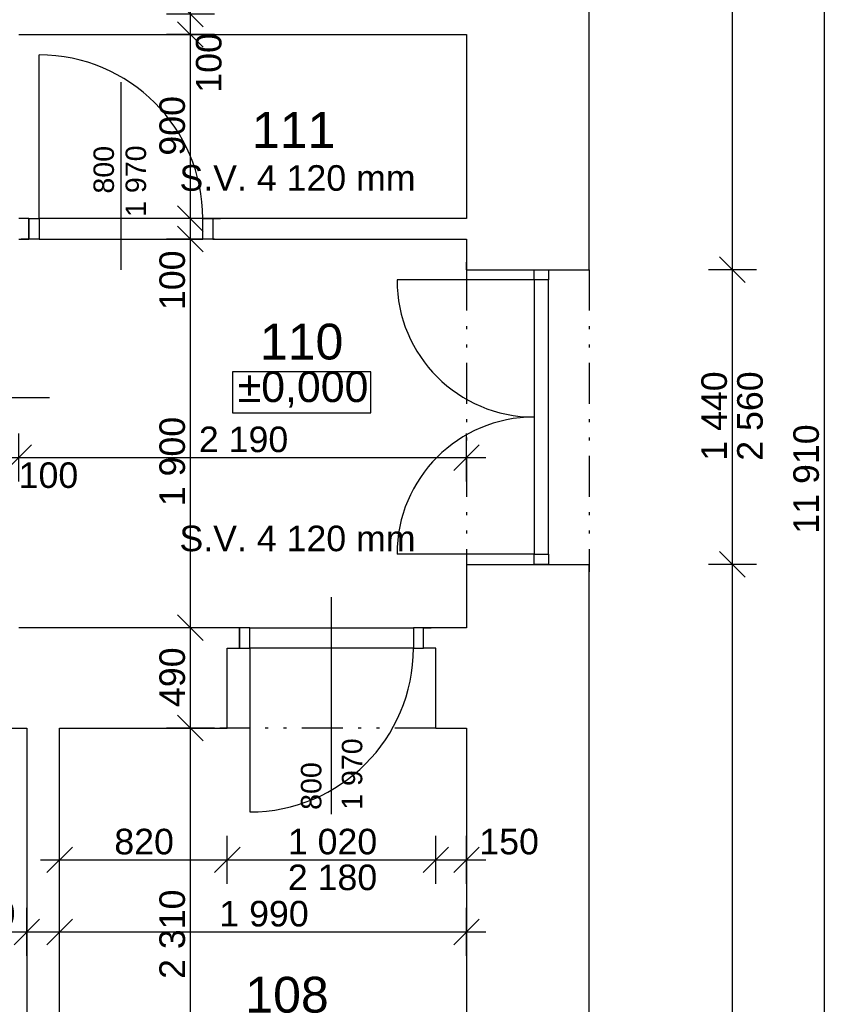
# Model space of a CAD drawing. Header units: millimetres. Extents: x -42769 to -13506, y 26197 to 41113.
# Tile 9 of 11: x -28202 to -24150, y 31055 to 35867. Entities that reach past the tile are written whole.
import ezdxf

# ---------------------------------------------------------------- set-up
doc = ezdxf.new("R2010")
doc.units = ezdxf.units.MM
doc.header["$MEASUREMENT"] = 0
doc.linetypes.add('Čerchovaná se dvěma tečkami M', pattern=[455, 200, -75, 15, -75, 15, -75])
for name, color, linetype in [('Dveře ArchiCADu', 7, 'Continuous'), ('Kóty', 7, 'Continuous'), ('SLEPAK', 7, 'Continuous'), ('Značky dveří ArchiCADu', 7, 'Continuous')]:
    doc.layers.add(name, color=color, linetype=linetype)
doc.styles.add('GENERATED_STYLE_1', font='arial.ttf')
doc.styles.add('GENERATED_STYLE_2', font='arial.ttf')
doc.dimstyles.new('GENERATED_STYLE__1', dxfattribs={"dimtxt": 125, "dimasz": 118.75, "dimexe": 0.18, "dimexo": 0, "dimgap": 0.09, "dimtad": 1, "dimtih": 1, "dimtoh": 1, "dimdec": 0, "dimzin": 0, "dimdsep": 46, "dimtxsty": 'GENERATED_STYLE_1', "dimblk": 'ARROWHEAD_6', "dimblk1": 'ARROWHEAD_6', "dimblk2": 'ARROWHEAD_6', "dimcen": 0.09, "dimclrd": 7, "dimclre": 7, "dimclrt": 7, "dimazin": 0, "dimtfac": 1, "dimtdec": 4, "dimtmove": 0, "dimatfit": 3, "dimfxl": 0, "dimtolj": 1, "dimtzin": 0, "dimarcsym": 0})
doc.dimstyles.new('GENERATED_STYLE__2', dxfattribs={"dimtxt": 125, "dimasz": 118.75, "dimexe": 0.18, "dimexo": 0, "dimgap": 0.09, "dimtad": 1, "dimdec": 0, "dimzin": 0, "dimdsep": 46, "dimtxsty": 'GENERATED_STYLE_1', "dimblk": 'ARROWHEAD_6', "dimblk1": 'ARROWHEAD_6', "dimblk2": 'ARROWHEAD_6', "dimcen": 0.09, "dimclrd": 7, "dimclre": 7, "dimclrt": 7, "dimazin": 0, "dimtfac": 1, "dimtdec": 4, "dimtmove": 0, "dimatfit": 3, "dimfxl": 0, "dimtolj": 1, "dimtzin": 0, "dimarcsym": 0})
doc.dimstyles.new('GENERATED_STYLE__3', dxfattribs={"dimtxt": 125, "dimasz": 118.75, "dimexe": 0.18, "dimexo": 0, "dimgap": 0.09, "dimtad": 1, "dimdec": 0, "dimzin": 0, "dimdsep": 46, "dimtxsty": 'GENERATED_STYLE_1', "dimblk": 'ARROWHEAD_6', "dimblk1": 'ARROWHEAD_6', "dimblk2": 'ARROWHEAD_6', "dimcen": 0.09, "dimclrd": 7, "dimclre": 7, "dimclrt": 7, "dimazin": 0, "dimtfac": 1, "dimtdec": 4, "dimtmove": 2, "dimatfit": 3, "dimfxl": 0, "dimtolj": 1, "dimtzin": 0, "dimarcsym": 0})
doc.dimstyles.new('GENERATED_STYLE__4', dxfattribs={"dimtxt": 125, "dimasz": 118.75, "dimexe": 0.18, "dimexo": 0, "dimgap": 0.09, "dimtad": 1, "dimtih": 1, "dimtoh": 1, "dimdec": 0, "dimzin": 0, "dimdsep": 46, "dimtxsty": 'GENERATED_STYLE_1', "dimblk": 'ARROWHEAD_6', "dimblk1": 'ARROWHEAD_6', "dimblk2": 'ARROWHEAD_6', "dimcen": 0.09, "dimclrd": 7, "dimclre": 7, "dimclrt": 7, "dimazin": 0, "dimtfac": 1, "dimtdec": 4, "dimtmove": 2, "dimatfit": 3, "dimfxl": 0, "dimtolj": 1, "dimtzin": 0, "dimarcsym": 0})

# ---------------------------------------------------------------- blocks, each defined once
blk = doc.blocks.new('*D14')
at = {"layer": 'Kóty', "linetype": 'Continuous'}
for p, q in [((-24779.3, 33267.7), (-24654.3, 33142.7)), ((-24599.6, 33205.2), (-24834, 33205.2)), ((-24716.8, 27655.2), (-24716.8, 33205.2)), ((-24779.3, 27717.7), (-24654.3, 27592.7)), ((-24599.6, 27655.2), (-24834, 27655.2)), ((-24716.8, 27561.4), (-24716.8, 27655.2))]:
    blk.add_line(p, q, dxfattribs=at)
at = {"layer": 'Kóty', "insert": (-24741.8, 30216.5), "char_height": 125, "attachment_point": 7, "rotation": 90, "style": 'GENERATED_STYLE_1'}
blk.add_mtext('{5\xa0550}', dxfattribs=at)
blk = doc.blocks.new('ARROWHEAD_6')
at = {"color": 0, "linetype": 'Continuous', "lineweight": 0}
for p, q in [((-0.5, -0.5), (0.5, 0.5)), ((0, 0), (-1, 0))]:
    blk.add_line(p, q, dxfattribs=at)
blk = doc.blocks.new('*D15')
at = {"layer": 'Kóty', "linetype": 'Continuous'}
for p, q in [((-24779.3, 34707.7), (-24654.3, 34582.7)), ((-24599.6, 34645.2), (-24834, 34645.2)), ((-24716.8, 33205.2), (-24716.8, 34645.2)), ((-24779.3, 33267.7), (-24654.3, 33142.7)), ((-24599.6, 33205.2), (-24834, 33205.2))]:
    blk.add_line(p, q, dxfattribs=at)
at = {"layer": 'Kóty', "char_height": 125, "attachment_point": 7, "rotation": 90, "style": 'GENERATED_STYLE_1'}
for s, insert in [('{1\xa0440}', (-24741.8, 33711.5)), ('{2\xa0560}', (-24566.8, 33711.5))]:
    blk.add_mtext(s, dxfattribs=dict(at, insert=insert))
blk = doc.blocks.new('*D16')
at = {"layer": 'Kóty', "linetype": 'Continuous'}
for p, q in [((-24716.8, 39565.2), (-24716.8, 39658.9)), ((-24654.3, 39502.7), (-24779.3, 39627.7)), ((-24599.6, 39565.2), (-24834, 39565.2)), ((-24716.8, 34645.2), (-24716.8, 39565.2)), ((-24779.3, 34707.7), (-24654.3, 34582.7)), ((-24599.6, 34645.2), (-24834, 34645.2))]:
    blk.add_line(p, q, dxfattribs=at)
at = {"layer": 'Kóty', "insert": (-24741.8, 36891.5), "char_height": 125, "attachment_point": 7, "rotation": 90, "style": 'GENERATED_STYLE_1'}
blk.add_mtext('{4\xa0920}', dxfattribs=at)
blk = doc.blocks.new('*D17')
at = {"layer": 'Kóty', "linetype": 'Continuous'}
for p, q in [((-24267.2, 39565.2), (-24267.2, 39658.9)), ((-24204.7, 39502.7), (-24329.7, 39627.7)), ((-24150, 39565.2), (-24384.4, 39565.2)), ((-24267.2, 27655.2), (-24267.2, 39565.2)), ((-24329.7, 27717.7), (-24204.7, 27592.7)), ((-24150, 27655.2), (-24384.4, 27655.2)), ((-24267.2, 27561.4), (-24267.2, 27655.2))]:
    blk.add_line(p, q, dxfattribs=at)
at = {"layer": 'Kóty', "insert": (-24292.2, 33355.3), "char_height": 125, "attachment_point": 7, "rotation": 90, "style": 'GENERATED_STYLE_1'}
blk.add_mtext('{11\xa0910}', dxfattribs=at)
blk = doc.blocks.new('*D38')
at = {"layer": 'Kóty', "linetype": 'Continuous'}
for p, q in [((-28696.8, 38965.2), (-28696.8, 39058.9)), ((-28634.3, 38902.7), (-28759.3, 39027.7)), ((-28579.6, 38965.2), (-28814, 38965.2)), ((-28696.8, 37175.2), (-28696.8, 38965.2)), ((-28759.3, 37237.7), (-28634.3, 37112.7)), ((-28579.6, 37175.2), (-28814, 37175.2))]:
    blk.add_line(p, q, dxfattribs=at)
at = {"layer": 'Kóty', "insert": (-28721.8, 37856.5), "char_height": 125, "attachment_point": 7, "rotation": 90, "style": 'GENERATED_STYLE_1'}
blk.add_mtext('{1\xa0790}', dxfattribs=at)
blk = doc.blocks.new('*D47')
at = {"layer": 'Kóty', "linetype": 'Continuous'}
for p, q in [((-27429.4, 32467.7), (-27304.4, 32342.7)), ((-27249.7, 32405.2), (-27484.1, 32405.2)), ((-27366.9, 30095.2), (-27366.9, 32405.2)), ((-27429.4, 30157.7), (-27304.4, 30032.7)), ((-27249.7, 30095.2), (-27484.1, 30095.2))]:
    blk.add_line(p, q, dxfattribs=at)
at = {"layer": 'Kóty', "char_height": 125, "attachment_point": 7, "rotation": 90, "style": 'GENERATED_STYLE_1'}
for s, insert in [('{2\xa0310}', (-27391.9, 31178.8)), ('{100}', (-27391.9, 30157.7))]:
    blk.add_mtext(s, dxfattribs=dict(at, insert=insert))
blk = doc.blocks.new('*D48')
at = {"layer": 'Kóty', "linetype": 'Continuous'}
for p, q in [((-27429.4, 32957.7), (-27304.4, 32832.7)), ((-27249.7, 32895.2), (-27484.1, 32895.2)), ((-27366.9, 32405.2), (-27366.9, 32895.2)), ((-27429.4, 32467.7), (-27304.4, 32342.7)), ((-27249.7, 32405.2), (-27484.1, 32405.2))]:
    blk.add_line(p, q, dxfattribs=at)
at = {"layer": 'Kóty', "insert": (-27391.9, 32507.9), "char_height": 125, "attachment_point": 7, "rotation": 90, "style": 'GENERATED_STYLE_1'}
blk.add_mtext('{490}', dxfattribs=at)
blk = doc.blocks.new('*D49')
at = {"layer": 'Kóty', "linetype": 'Continuous'}
for p, q in [((-27429.4, 34857.7), (-27304.4, 34732.7)), ((-27249.7, 34795.2), (-27484.1, 34795.2)), ((-27366.9, 32895.2), (-27366.9, 34795.2)), ((-27429.4, 32957.7), (-27304.4, 32832.7)), ((-27249.7, 32895.2), (-27484.1, 32895.2))]:
    blk.add_line(p, q, dxfattribs=at)
at = {"layer": 'Kóty', "char_height": 125, "attachment_point": 7, "rotation": 90, "style": 'GENERATED_STYLE_1'}
for s, insert in [('{100}', (-27391.9, 34448.1)), ('{1\xa0900}', (-27391.9, 33489.2))]:
    blk.add_mtext(s, dxfattribs=dict(at, insert=insert))
blk = doc.blocks.new('*D50')
at = {"layer": 'Kóty', "linetype": 'Continuous'}
for p, q in [((-27429.4, 34957.7), (-27304.4, 34832.7)), ((-27249.7, 34895.2), (-27484.1, 34895.2)), ((-27366.9, 34795.2), (-27366.9, 34895.2)), ((-27429.4, 34857.7), (-27304.4, 34732.7)), ((-27249.7, 34795.2), (-27484.1, 34795.2))]:
    blk.add_line(p, q, dxfattribs=at)
blk = doc.blocks.new('*D51')
at = {"layer": 'Kóty', "linetype": 'Continuous'}
for p, q in [((-27429.4, 35857.7), (-27304.4, 35732.7)), ((-27249.7, 35795.2), (-27484.1, 35795.2)), ((-27366.9, 34895.2), (-27366.9, 35795.2)), ((-27429.4, 34957.7), (-27304.4, 34832.7)), ((-27249.7, 34895.2), (-27484.1, 34895.2))]:
    blk.add_line(p, q, dxfattribs=at)
at = {"layer": 'Kóty', "char_height": 125, "attachment_point": 7, "rotation": 90, "style": 'GENERATED_STYLE_1'}
for s, insert in [('{100}', (-27213.3, 35510.6)), ('{900}', (-27391.9, 35202.9))]:
    blk.add_mtext(s, dxfattribs=dict(at, insert=insert))
blk = doc.blocks.new('*D52')
at = {"layer": 'Kóty', "linetype": 'Continuous'}
for p, q in [((-27429.4, 35957.7), (-27304.4, 35832.7)), ((-27249.7, 35895.2), (-27484.1, 35895.2)), ((-27429.4, 35857.7), (-27304.4, 35732.7)), ((-27366.9, 35795.2), (-27366.9, 35895.2)), ((-27249.7, 35795.2), (-27484.1, 35795.2))]:
    blk.add_line(p, q, dxfattribs=at)
blk = doc.blocks.new('*D53')
at = {"layer": 'Kóty', "linetype": 'Continuous'}
for p, q in [((-27429.4, 37137.7), (-27304.4, 37012.7)), ((-27249.7, 37075.2), (-27484.1, 37075.2)), ((-27366.9, 35895.2), (-27366.9, 37075.2)), ((-27429.4, 35957.7), (-27304.4, 35832.7)), ((-27249.7, 35895.2), (-27484.1, 35895.2))]:
    blk.add_line(p, q, dxfattribs=at)
at = {"layer": 'Kóty', "char_height": 125, "attachment_point": 7, "rotation": 90, "style": 'GENERATED_STYLE_1'}
for s, insert in [('{100}', (-27391.9, 36728.1)), ('{1\xa0180}', (-27391.9, 36129.2))]:
    blk.add_mtext(s, dxfattribs=dict(at, insert=insert))
blk = doc.blocks.new('*D54')
at = {"layer": 'Kóty', "linetype": 'Continuous'}
for p, q in [((-27429.4, 37237.7), (-27304.4, 37112.7)), ((-27249.7, 37175.2), (-27484.1, 37175.2)), ((-27366.9, 37075.2), (-27366.9, 37175.2)), ((-27429.4, 37137.7), (-27304.4, 37012.7)), ((-27249.7, 37075.2), (-27484.1, 37075.2))]:
    blk.add_line(p, q, dxfattribs=at)
blk = doc.blocks.new('*D55')
at = {"layer": 'Kóty', "linetype": 'Continuous'}
for p, q in [((-27366.9, 38965.2), (-27366.9, 39058.9)), ((-27304.4, 38902.7), (-27429.4, 39027.7)), ((-27249.7, 38965.2), (-27484.1, 38965.2)), ((-27366.9, 37175.2), (-27366.9, 38965.2)), ((-27429.4, 37237.7), (-27304.4, 37112.7)), ((-27249.7, 37175.2), (-27484.1, 37175.2))]:
    blk.add_line(p, q, dxfattribs=at)
at = {"layer": 'Kóty', "insert": (-27391.9, 37856.5), "char_height": 125, "attachment_point": 7, "rotation": 90, "style": 'GENERATED_STYLE_1'}
blk.add_mtext('{1\xa0790}', dxfattribs=at)
blk = doc.blocks.new('*D58')
at = {"layer": 'Kóty', "linetype": 'Continuous'}
for p, q in [((-28634.3, 34732.7), (-28759.3, 34857.7)), ((-28579.6, 34795.2), (-28814, 34795.2)), ((-28696.8, 32895.2), (-28696.8, 34795.2)), ((-28759.3, 32957.7), (-28634.3, 32832.7)), ((-28579.6, 32895.2), (-28814, 32895.2))]:
    blk.add_line(p, q, dxfattribs=at)
at = {"layer": 'Kóty', "char_height": 125, "attachment_point": 7, "rotation": 90, "style": 'GENERATED_STYLE_1'}
for s, insert in [('{100}', (-28721.8, 34448.1)), ('{1\xa0900}', (-28721.8, 33489.2))]:
    blk.add_mtext(s, dxfattribs=dict(at, insert=insert))
blk = doc.blocks.new('*D59')
at = {"layer": 'Kóty', "linetype": 'Continuous'}
for p, q in [((-28696.8, 34895.2), (-28696.8, 34988.9)), ((-28759.3, 34957.7), (-28634.3, 34832.7)), ((-28579.6, 34895.2), (-28814, 34895.2)), ((-28696.8, 34795.2), (-28696.8, 34895.2)), ((-28634.3, 34732.7), (-28759.3, 34857.7)), ((-28579.6, 34795.2), (-28814, 34795.2))]:
    blk.add_line(p, q, dxfattribs=at)
blk = doc.blocks.new('*D99')
at = {"layer": 'Kóty', "linetype": 'Continuous'}
for p, q in [((-35396.8, 31291.3), (-35396.8, 31525.7)), ((-28166.8, 31291.3), (-28166.8, 31525.7)), ((-35334.3, 31471), (-35459.3, 31346)), ((-28104.3, 31471), (-28229.3, 31346)), ((-35490.6, 31408.5), (-35396.8, 31408.5)), ((-35396.8, 31408.5), (-28166.8, 31408.5))]:
    blk.add_line(p, q, dxfattribs=at)
at = {"layer": 'Kóty', "char_height": 125, "attachment_point": 7, "style": 'GENERATED_STYLE_1'}
for s, insert in [('{7\xa0230}', (-32137.8, 31433.5)), ('{160}', (-28513.9, 31433.5))]:
    blk.add_mtext(s, dxfattribs=dict(at, insert=insert))
blk = doc.blocks.new('*D100')
at = {"layer": 'Kóty', "linetype": 'Continuous'}
for p, q in [((-28166.8, 31291.3), (-28166.8, 31525.7)), ((-28006.8, 31291.3), (-28006.8, 31525.7)), ((-28104.3, 31471), (-28229.3, 31346)), ((-27944.3, 31471), (-28069.3, 31346)), ((-28166.8, 31408.5), (-28006.8, 31408.5))]:
    blk.add_line(p, q, dxfattribs=at)
blk = doc.blocks.new('*D101')
at = {"layer": 'Kóty', "linetype": 'Continuous'}
for p, q in [((-28006.8, 31291.3), (-28006.8, 31525.7)), ((-26016.8, 31291.3), (-26016.8, 31525.7)), ((-27944.3, 31471), (-28069.3, 31346)), ((-26079.3, 31346), (-25954.3, 31471)), ((-28006.8, 31408.5), (-26016.8, 31408.5)), ((-26016.8, 31408.5), (-25923.1, 31408.5))]:
    blk.add_line(p, q, dxfattribs=at)
at = {"layer": 'Kóty', "insert": (-27225.5, 31433.5), "char_height": 125, "attachment_point": 7, "style": 'GENERATED_STYLE_1'}
blk.add_mtext('{1\xa0990}', dxfattribs=at)
blk = doc.blocks.new('*D104')
at = {"layer": 'Kóty', "linetype": 'Continuous'}
for p, q in [((-28006.8, 31643.8), (-28006.8, 31878.2)), ((-27186.8, 31643.8), (-27186.8, 31878.2)), ((-27944.3, 31823.5), (-28069.3, 31698.5)), ((-27124.3, 31823.5), (-27249.3, 31698.5)), ((-28100.6, 31761), (-28006.8, 31761)), ((-28006.8, 31761), (-27186.8, 31761))]:
    blk.add_line(p, q, dxfattribs=at)
at = {"layer": 'Kóty', "insert": (-27739.1, 31786), "char_height": 125, "attachment_point": 7, "style": 'GENERATED_STYLE_1'}
blk.add_mtext('{820}', dxfattribs=at)
blk = doc.blocks.new('*D105')
at = {"layer": 'Kóty', "linetype": 'Continuous'}
for p, q in [((-27186.8, 31643.8), (-27186.8, 31878.2)), ((-26166.8, 31643.8), (-26166.8, 31878.2)), ((-27124.3, 31823.5), (-27249.3, 31698.5)), ((-26104.3, 31823.5), (-26229.3, 31698.5)), ((-27186.8, 31761), (-26166.8, 31761))]:
    blk.add_line(p, q, dxfattribs=at)
at = {"layer": 'Kóty', "char_height": 125, "attachment_point": 7, "style": 'GENERATED_STYLE_1'}
for s, insert in [('{1\xa0020}', (-26890.5, 31786)), ('{2 180}', (-26890.5, 31611))]:
    blk.add_mtext(s, dxfattribs=dict(at, insert=insert))
blk = doc.blocks.new('*D106')
at = {"layer": 'Kóty', "linetype": 'Continuous'}
for p, q in [((-26166.8, 31643.8), (-26166.8, 31878.2)), ((-26016.8, 31643.8), (-26016.8, 31878.2)), ((-26104.3, 31823.5), (-26229.3, 31698.5)), ((-26079.3, 31698.5), (-25954.3, 31823.5)), ((-26166.8, 31761), (-26016.8, 31761)), ((-26016.8, 31761), (-25923.1, 31761))]:
    blk.add_line(p, q, dxfattribs=at)
at = {"layer": 'Kóty', "insert": (-25954.3, 31786), "char_height": 125, "attachment_point": 7, "style": 'GENERATED_STYLE_1'}
blk.add_mtext('{150}', dxfattribs=at)
blk = doc.blocks.new('*D120')
at = {"layer": 'Kóty', "linetype": 'Continuous'}
for p, q in [((-28306.8, 33609.7), (-28306.8, 33844.1)), ((-28206.8, 33609.7), (-28206.8, 33844.1)), ((-28244.3, 33789.4), (-28369.3, 33664.4)), ((-28144.3, 33789.4), (-28269.3, 33664.4)), ((-28306.8, 33726.9), (-28206.8, 33726.9))]:
    blk.add_line(p, q, dxfattribs=at)
at = {"layer": 'Kóty', "insert": (-28206.8, 33576.9), "char_height": 125, "attachment_point": 7, "style": 'GENERATED_STYLE_1'}
blk.add_mtext('{100}', dxfattribs=at)
blk = doc.blocks.new('*D121')
at = {"layer": 'Kóty', "linetype": 'Continuous'}
for p, q in [((-28206.8, 33609.7), (-28206.8, 33844.1)), ((-26016.8, 33609.7), (-26016.8, 33844.1)), ((-28144.3, 33789.4), (-28269.3, 33664.4)), ((-26079.3, 33664.4), (-25954.3, 33789.4)), ((-28206.8, 33726.9), (-26016.8, 33726.9)), ((-26016.8, 33726.9), (-25923.1, 33726.9))]:
    blk.add_line(p, q, dxfattribs=at)
at = {"layer": 'Kóty', "char_height": 125, "attachment_point": 7, "style": 'GENERATED_STYLE_1'}
for s, insert in [('{2\xa0190}', (-27325.5, 33751.9)), ('{100}', (-28206.8, 33576.9))]:
    blk.add_mtext(s, dxfattribs=dict(at, insert=insert))
blk = doc.blocks.new('*D126')
at = {"layer": 'Kóty', "linetype": 'Continuous'}
for p, q in [((-28206.8, 36009.7), (-28206.8, 36244.1)), ((-26016.8, 36009.7), (-26016.8, 36244.1)), ((-28144.3, 36189.4), (-28269.3, 36064.4)), ((-26079.3, 36064.4), (-25954.3, 36189.4)), ((-28206.8, 36126.9), (-26016.8, 36126.9)), ((-26016.8, 36126.9), (-25923.1, 36126.9))]:
    blk.add_line(p, q, dxfattribs=at)
at = {"layer": 'Kóty', "insert": (-27030.5, 36151.9), "char_height": 125, "attachment_point": 7, "style": 'GENERATED_STYLE_1'}
blk.add_mtext('{2\xa0190}', dxfattribs=at)

msp = doc.modelspace()

# ---------------------------------------------------------------- linework, layer by layer
at = {"layer": 'Dveře ArchiCADu', "linetype": 'Continuous'}
for p, q in [((-28106.8, 34895.2), (-28106.8, 35695.2)), ((-28156.8, 34895.2), (-28193.8, 34895.2)), ((-28156.8, 34895.2), (-28106.8, 34895.2)), ((-28156.8, 34795.2), (-28156.8, 34895.2)), ((-28156.8, 34895.2), (-28156.8, 34795.2)), ((-27306.8, 34895.2), (-28106.8, 34895.2)), ((-28106.8, 34895.2), (-28106.8, 34795.2)), ((-27306.8, 34795.2), (-27306.8, 34895.2)), ((-27306.8, 34895.2), (-27256.8, 34895.2)), ((-27256.8, 34895.2), (-27256.8, 34795.2)), ((-27256.8, 34895.2), (-27256.8, 34795.2)), ((-27256.8, 34895.2), (-27219.8, 34895.2)), ((-28156.8, 34795.2), (-28193.8, 34795.2)), ((-28106.8, 34795.2), (-28156.8, 34795.2)), ((-28106.8, 34795.2), (-27306.8, 34795.2)), ((-27256.8, 34795.2), (-27306.8, 34795.2)), ((-27256.8, 34795.2), (-27219.8, 34795.2)), ((-26016.8, 34645.2), (-26016.8, 34682.2)), ((-25416.8, 34645.2), (-25416.8, 34682.2)), ((-26016.8, 34645.2), (-25686.8, 34645.2)), ((-25686.8, 34595.2), (-25686.8, 34645.2)), ((-25686.8, 34645.2), (-25616.8, 34645.2)), ((-25686.8, 34645.2), (-25616.8, 34645.2)), ((-25616.8, 34645.2), (-25616.8, 34595.2)), ((-25616.8, 34645.2), (-25416.8, 34645.2)), ((-25686.8, 34595.2), (-26356.8, 34595.2)), ((-25686.8, 34595.2), (-25686.8, 33255.2)), ((-25616.8, 34595.2), (-25686.8, 34595.2)), ((-25616.8, 33255.2), (-25616.8, 34595.2)), ((-25686.8, 33255.2), (-26356.8, 33255.2)), ((-25686.8, 33205.2), (-25686.8, 33255.2)), ((-25686.8, 33255.2), (-25616.8, 33255.2)), ((-25616.8, 33255.2), (-25616.8, 33205.2)), ((-26016.8, 33205.2), (-25686.8, 33205.2)), ((-26016.8, 33205.2), (-26016.8, 33168.2)), ((-25616.8, 33205.2), (-25686.8, 33205.2)), ((-25686.8, 33205.2), (-25616.8, 33205.2)), ((-25616.8, 33205.2), (-25416.8, 33205.2)), ((-25416.8, 33205.2), (-25416.8, 33168.2)), ((-27126.8, 32895.2), (-27163.8, 32895.2)), ((-27076.8, 32895.2), (-27126.8, 32895.2)), ((-27126.8, 32895.2), (-27126.8, 32795.2)), ((-27126.8, 32795.2), (-27126.8, 32895.2)), ((-27076.8, 32895.2), (-26276.8, 32895.2)), ((-27076.8, 32795.2), (-27076.8, 32895.2)), ((-26226.8, 32895.2), (-26276.8, 32895.2)), ((-26276.8, 32895.2), (-26276.8, 32795.2)), ((-26226.8, 32795.2), (-26226.8, 32895.2)), ((-26226.8, 32795.2), (-26226.8, 32895.2)), ((-26226.8, 32895.2), (-26189.8, 32895.2)), ((-27186.8, 32405.2), (-27186.8, 32795.2)), ((-27186.8, 32795.2), (-27126.8, 32795.2)), ((-27126.8, 32795.2), (-27076.8, 32795.2)), ((-26276.8, 32795.2), (-27076.8, 32795.2)), ((-27076.8, 32795.2), (-27076.8, 31995.2)), ((-26276.8, 32795.2), (-26226.8, 32795.2)), ((-26166.8, 32795.2), (-26226.8, 32795.2)), ((-26166.8, 32405.2), (-26166.8, 32795.2)), ((-27186.8, 32405.2), (-27223.8, 32405.2)), ((-26166.8, 32405.2), (-26129.8, 32405.2))]:
    msp.add_line(p, q, dxfattribs=at)
at = {"layer": 'Dveře ArchiCADu', "linetype": 'Čerchovaná se dvěma tečkami M'}
for p, q in [((-26016.8, 34645.2), (-26016.8, 33205.2)), ((-25416.8, 34645.2), (-25416.8, 33205.2)), ((-26166.8, 32405.2), (-27186.8, 32405.2))]:
    msp.add_line(p, q, dxfattribs=at)
at = {"layer": 'Dveře ArchiCADu', "linetype": 'Continuous'}
for centre, radius, start, end in [((-28106.8, 34895.2), 800, 0, 90), ((-25686.8, 34595.2), 670, 180, 270), ((-25686.8, 33255.2), 670, 90, 180), ((-27076.8, 32795.2), 800, 270, 0)]:
    msp.add_arc(centre, radius, start, end, dxfattribs=at)
at = {"layer": 'Kóty', "linetype": 'Continuous'}
for p, q in [((-26485.5, 34145.8), (-27160.9, 34145.8)), ((-27160.9, 34145.8), (-27160.9, 33945.8)), ((-26485.5, 33945.8), (-26485.5, 34145.8)), ((-27160.9, 33945.8), (-26485.5, 33945.8))]:
    msp.add_line(p, q, dxfattribs=at)
at = {"layer": 'SLEPAK', "linetype": 'Continuous'}
for p, q in [((-28156.8, 34895.2), (-28193.8, 34895.2)), ((-28156.8, 34895.2), (-28156.8, 34795.2)), ((-27256.8, 34895.2), (-27219.8, 34895.2)), ((-27256.8, 34895.2), (-27256.8, 34795.2)), ((-28156.8, 34795.2), (-28193.8, 34795.2)), ((-27256.8, 34795.2), (-27219.8, 34795.2)), ((-26016.8, 34645.2), (-26016.8, 34682.2)), ((-25416.8, 34645.2), (-25416.8, 34682.2)), ((-26016.8, 34645.2), (-25686.8, 34645.2)), ((-26016.8, 34645.2), (-25686.8, 34645.2)), ((-25686.8, 34645.2), (-25616.8, 34645.2)), ((-25616.8, 34645.2), (-25416.8, 34645.2)), ((-26016.8, 33205.2), (-26016.8, 33168.2)), ((-26016.8, 33205.2), (-25686.8, 33205.2)), ((-26016.8, 33205.2), (-25686.8, 33205.2)), ((-25686.8, 33205.2), (-25616.8, 33205.2)), ((-25616.8, 33205.2), (-25416.8, 33205.2)), ((-25416.8, 33205.2), (-25416.8, 33168.2)), ((-27126.8, 32895.2), (-27163.8, 32895.2)), ((-27126.8, 32795.2), (-27126.8, 32895.2)), ((-26226.8, 32895.2), (-26189.8, 32895.2)), ((-26226.8, 32795.2), (-26226.8, 32895.2)), ((-27186.8, 32795.2), (-27126.8, 32795.2)), ((-27186.8, 32405.2), (-27186.8, 32795.2)), ((-27186.8, 32795.2), (-27126.8, 32795.2)), ((-27186.8, 32405.2), (-27186.8, 32795.2)), ((-26166.8, 32795.2), (-26226.8, 32795.2)), ((-26166.8, 32795.2), (-26226.8, 32795.2)), ((-26166.8, 32405.2), (-26166.8, 32795.2)), ((-26166.8, 32405.2), (-26166.8, 32795.2)), ((-27186.8, 32405.2), (-27223.8, 32405.2)), ((-26166.8, 32405.2), (-26129.8, 32405.2))]:
    msp.add_line(p, q, dxfattribs=at)
at = {"layer": 'SLEPAK', "linetype": 'Continuous', "flags": 128}
for points in [[(-25416.8, 34645.2), (-25416.8, 37575.2)], [(-28206.8, 35795.2), (-26016.8, 35795.2)], [(-26016.8, 35795.2), (-26016.8, 34895.2)], [(-28156.8, 34895.2), (-28206.8, 34895.2)], [(-26016.8, 34895.2), (-27256.8, 34895.2)], [(-28206.8, 34795.2), (-28156.8, 34795.2)], [(-27256.8, 34795.2), (-26016.8, 34795.2)], [(-26016.8, 34795.2), (-26016.8, 34645.2)], [(-26016.8, 33205.2), (-26016.8, 32895.2)], [(-25416.8, 27655.2), (-25416.8, 33205.2)], [(-27126.8, 32895.2), (-28206.8, 32895.2)], [(-26016.8, 32895.2), (-26226.8, 32895.2)], [(-30416.8, 32405.2), (-28166.8, 32405.2)], [(-28166.8, 32405.2), (-28166.8, 29655.2)], [(-28006.8, 32405.2), (-27186.8, 32405.2)], [(-28006.8, 30095.2), (-28006.8, 32405.2)], [(-26166.8, 32405.2), (-26016.8, 32405.2)], [(-26016.8, 32405.2), (-26016.8, 30095.2)]]:
    msp.add_lwpolyline(points, dxfattribs=at)
at = {"layer": 'Značky dveří ArchiCADu', "linetype": 'Continuous'}
for p, q in [((-27706.8, 35562.5), (-27706.8, 34644.2)), ((-28728.3, 34020.2), (-28056.8, 34020.2)), ((-26676.8, 31983.7), (-26676.8, 33045.2))]:
    msp.add_line(p, q, dxfattribs=at)

# ---------------------------------------------------------------- texts
at = {"linetype": 'Continuous', "char_height": 175, "attachment_point": 8, "style": 'GENERATED_STYLE_2'}
for s, insert in [('{111}', (-26862.2, 35240.9)), ('{110}', (-26823.2, 34204)), ('{108}', (-26894.5, 31011.8))]:
    msp.add_mtext(s, dxfattribs=dict(at, insert=insert))
at = {"layer": 'Kóty', "insert": (-27135.9, 33970.8), "char_height": 150, "attachment_point": 7, "style": 'GENERATED_STYLE_1'}
msp.add_mtext('{±0,000}', dxfattribs=at)
at = {"layer": 'SLEPAK', "linetype": 'Continuous', "char_height": 125, "attachment_point": 8, "style": 'GENERATED_STYLE_1'}
for insert in [(-26843.3, 35029.5), (-26843.3, 33267.6)]:
    msp.add_mtext('{S.V. 4 120 mm}', dxfattribs=dict(at, insert=insert))
at = {"layer": 'Značky dveří ArchiCADu', "char_height": 100, "rotation": 90, "style": 'GENERATED_STYLE_1'}
for s, insert, attachment_point in [('{800}', (-27739.5, 35017.5), 7), ('{1\xa0970}', (-27684, 34903.2), 1), ('{1\xa0970}', (-26525.2, 32005.2), 7), ('{800}', (-26725.2, 32005.2), 7)]:
    msp.add_mtext(s, dxfattribs=dict(at, insert=insert, attachment_point=attachment_point))

# ---------------------------------------------------------------- dimensions: what is measured, and where the dimension line sits
at = {"layer": 'Kóty', "linetype": 'Continuous'}
for base, p1, p2, dimstyle, picture, middle in [((-24716.8, 27655.2), (-25416.8, 34645.2), (-25416.8, 39565.2), 'GENERATED_STYLE__2', '*D16', (-24804.3, 37105.2)), ((-24267.2, 27655.2), (-25416.8, 27655.2), (-25416.8, 39565.2), 'GENERATED_STYLE__2', '*D17', (-24354.7, 33610.2)), ((-28696.8, 34895.2), (-28306.8, 37175.2), (-26416.8, 38965.2), 'GENERATED_STYLE__2', '*D38', (-28784.3, 38070.2)), ((-27366.9, 28255.2), (-27686.8, 37175.2), (-28196.8, 38965.2), 'GENERATED_STYLE__2', '*D55', (-27454.4, 38070.2)), ((-27366.9, 28255.2), (-27686.8, 37075.2), (-27686.8, 37175.2), 'GENERATED_STYLE__2', '*D54', (-27454.4, 36870.4)), ((-27366.9, 28255.2), (-27161.8, 35895.2), (-27686.8, 37075.2), 'GENERATED_STYLE__2', '*D53', (-27454.4, 36342.9)), ((-27366.9, 28255.2), (-27161.8, 35795.2), (-27161.8, 35895.2), 'GENERATED_STYLE__3', '*D52', (-27275.8, 35652.9)), ((-27366.9, 28255.2), (-28166.8, 34895.2), (-27161.8, 35795.2), 'GENERATED_STYLE__2', '*D51', (-27454.4, 35345.2)), ((-28696.8, 28255.2), (-28166.8, 34795.2), (-28166.8, 34895.2), 'GENERATED_STYLE__2', '*D59', (-28784.3, 34590.4)), ((-27366.9, 28255.2), (-28166.8, 34795.2), (-28166.8, 34895.2), 'GENERATED_STYLE__2', '*D50', (-27454.4, 34590.4)), ((-27366.9, 28255.2), (-30856.8, 32895.2), (-28166.8, 34795.2), 'GENERATED_STYLE__2', '*D49', (-27454.4, 33702.9)), ((-28696.8, 28255.2), (-30856.8, 32895.2), (-28166.8, 34795.2), 'GENERATED_STYLE__2', '*D58', (-28784.3, 33702.9)), ((-24716.8, 27655.2), (-25416.8, 33205.2), (-25416.8, 34645.2), 'GENERATED_STYLE__2', '*D15', (-24804.3, 33925.2)), ((-24716.8, 27655.2), (-25416.8, 27655.2), (-25416.8, 33205.2), 'GENERATED_STYLE__2', '*D14', (-24804.3, 30430.2)), ((-27366.9, 28255.2), (-30856.8, 32405.2), (-30856.8, 32895.2), 'GENERATED_STYLE__2', '*D48', (-27454.4, 32650.2)), ((-27366.9, 28255.2), (-27011.8, 30095.2), (-30856.8, 32405.2), 'GENERATED_STYLE__2', '*D47', (-27454.4, 31392.5))]:
    dim = msp.add_linear_dim(base=base, p1=p1, p2=p2, angle=90, dimstyle=dimstyle, dxfattribs=at)
    dim.commit()
    dim.dimension.update_dxf_attribs({"geometry": picture, "text_midpoint": middle})
for base, p1, p2, dimstyle, picture, middle in [((-32066.8, 36126.9), (-28206.8, 36000.2), (-26016.8, 35795.2), 'GENERATED_STYLE__4', '*D126', (-26816.7, 36214.4)), ((-32066.8, 33726.9), (-28206.8, 33910.2), (-26016.8, 34645.2), 'GENERATED_STYLE__1', '*D121', (-27111.8, 33814.4)), ((-32066.8, 33726.9), (-28306.8, 33910.2), (-28206.8, 33910.2), 'GENERATED_STYLE__4', '*D120', (-28064.5, 33639.4)), ((-28006.8, 31761), (-28006.8, 32405.2), (-27186.8, 32405.2), 'GENERATED_STYLE__1', '*D104', (-27596.8, 31848.5)), ((-28006.8, 31761), (-27186.8, 32405.2), (-26166.8, 32405.2), 'GENERATED_STYLE__1', '*D105', (-26676.8, 31848.5)), ((-28006.8, 31761), (-26166.8, 32405.2), (-26016.8, 32405.2), 'GENERATED_STYLE__1', '*D106', (-25812, 31848.5)), ((-35396.8, 31408.5), (-35396.8, 30795.2), (-28166.8, 30575.2), 'GENERATED_STYLE__1', '*D99', (-31924.1, 31496)), ((-35396.8, 31408.5), (-28006.8, 30575.2), (-26016.8, 30095.2), 'GENERATED_STYLE__1', '*D101', (-27011.8, 31496)), ((-35396.8, 31408.5), (-28166.8, 30575.2), (-28006.8, 30575.2), 'GENERATED_STYLE__1', '*D100', (-28371.6, 31496))]:
    dim = msp.add_linear_dim(base=base, p1=p1, p2=p2, dimstyle=dimstyle, dxfattribs=at)
    dim.commit()
    dim.dimension.update_dxf_attribs({"geometry": picture, "text_midpoint": middle})

doc.saveas('drawing.dxf')
